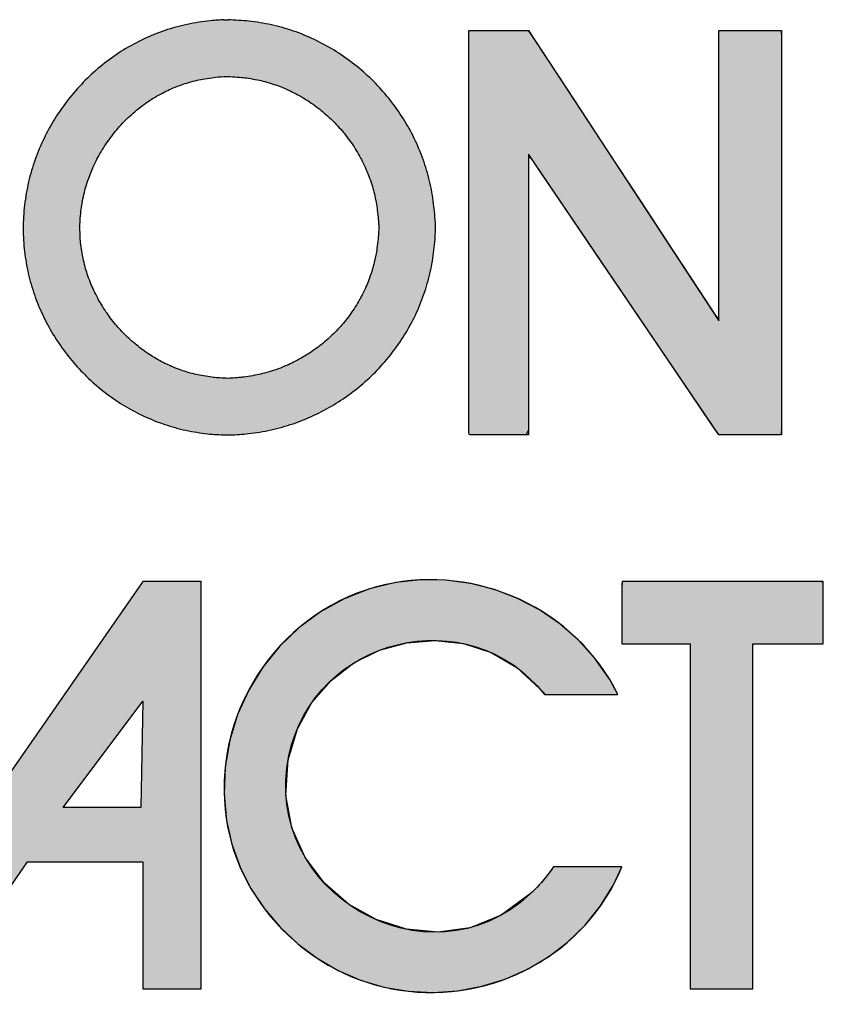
# Model space of a CAD drawing. Header units: inches. Extents: x 0 to 80.9, y 0 to 59.8.
# Tile 5 of 11: x 73.1 to 75.2, y 3.8 to 6.4. Entities that reach past the tile are written whole.
import ezdxf

# ---------------------------------------------------------------- set-up
doc = ezdxf.new("R2010")
doc.units = ezdxf.units.IN
doc.header["$MEASUREMENT"] = 0
doc.layers.add('Default', color=7, linetype='Continuous')

# ---------------------------------------------------------------- blocks, each defined once
blk = doc.blocks.new('block_2')
at = {"layer": 'Default', "linetype": 'Continuous'}
for points in [[(0.24683, 0.05811), (0.23145, 0.04686), (0.215, 0.04023), (0.1981, 0.03788), (0.18134, 0.03942), (0.16533, 0.04452), (0.15068, 0.05279), (0.13798, 0.06387), (0.12784, 0.07742), (0.12087, 0.09305), (0.11767, 0.11041), (0.11884, 0.12913), (0.1237, 0.14549), (0.13141, 0.15943), (0.14153, 0.17108), (0.15359, 0.18031), (0.16711, 0.187), (0.1816, 0.19102), (0.19658, 0.19224), (0.21158, 0.19054), (0.22611, 0.18578), (0.2397, 0.17786), (0.25187, 0.16663), (0.25487, 0.16367), (0.25699, 0.16367), (0.2604, 0.16367), (0.26474, 0.16367), (0.2697, 0.16367), (0.27491, 0.16367), (0.28006, 0.16367), (0.28478, 0.16367), (0.28875, 0.16367), (0.29163, 0.16367), (0.29307, 0.16367), (0.28884, 0.17158), (0.28122, 0.18255), (0.2724, 0.19238), (0.26252, 0.201), (0.25172, 0.20837), (0.24015, 0.21442), (0.22795, 0.21909), (0.21526, 0.22232), (0.20223, 0.22406), (0.189, 0.22424), (0.17572, 0.2228), (0.16193, 0.2195), (0.1484, 0.21424), (0.13587, 0.2073), (0.12445, 0.19884), (0.11426, 0.18903), (0.1054, 0.17802), (0.09799, 0.16599), (0.09213, 0.1531), (0.08795, 0.13951), (0.08555, 0.1254), (0.08504, 0.11092), (0.08631, 0.09702), (0.08907, 0.08441), (0.0934, 0.07235), (0.09917, 0.06095), (0.10626, 0.05031), (0.11454, 0.04056), (0.12388, 0.03179), (0.13415, 0.02413), (0.14525, 0.01768), (0.15702, 0.01255), (0.16937, 0.00885), (0.18226, 0.00665), (0.19546, 0.00598), (0.20851, 0.00687), (0.22126, 0.00926), (0.23358, 0.0131), (0.24533, 0.01832), (0.25638, 0.02486), (0.26659, 0.03267), (0.27583, 0.04167), (0.28396, 0.05181), (0.29085, 0.06302), (0.29522, 0.07245), (0.29404, 0.07245), (0.2915, 0.07245), (0.28789, 0.07245), (0.28355, 0.07245), (0.27879, 0.07245), (0.27392, 0.07245), (0.26926, 0.07245), (0.26513, 0.07245), (0.26184, 0.07245), (0.25972, 0.07245), (0.25895, 0.07229), (0.25798, 0.07089), (0.25698, 0.06951), (0.25596, 0.06815), (0.25491, 0.06681), (0.25383, 0.06549), (0.25272, 0.0642), (0.25159, 0.06293), (0.25044, 0.06169), (0.24926, 0.06047), (0.24806, 0.05928)], [(0.29526, 0.19042), (0.29609, 0.19042), (0.29835, 0.19042), (0.30175, 0.19042), (0.30595, 0.19042), (0.31064, 0.19042), (0.31551, 0.19042), (0.32023, 0.19042), (0.3245, 0.19042), (0.328, 0.19042), (0.33041, 0.19042), (0.33141, 0.19042), (0.33142, 0.1871), (0.33142, 0.17639), (0.33142, 0.15982), (0.33142, 0.139), (0.33142, 0.11552), (0.33142, 0.09097), (0.33142, 0.06696), (0.33142, 0.04507), (0.33142, 0.02691), (0.33142, 0.01407), (0.33142, 0.00815), (0.33188, 0.00793), (0.33369, 0.00793), (0.33659, 0.00793), (0.34029, 0.00793), (0.34451, 0.00793), (0.34895, 0.00793), (0.35332, 0.00793), (0.35735, 0.00793), (0.36073, 0.00793), (0.36317, 0.00793), (0.3644, 0.00793), (0.36449, 0.00983), (0.36449, 0.01902), (0.36449, 0.03442), (0.36449, 0.05444), (0.36449, 0.07746), (0.36449, 0.10191), (0.36449, 0.12618), (0.36449, 0.14868), (0.36449, 0.16781), (0.36449, 0.18197), (0.36449, 0.18956), (0.36476, 0.19042), (0.36647, 0.19042), (0.36949, 0.19042), (0.37349, 0.19042), (0.37813, 0.19042), (0.3831, 0.19042), (0.38808, 0.19042), (0.39272, 0.19042), (0.39672, 0.19042), (0.39973, 0.19042), (0.40145, 0.19042), (0.40172, 0.19057), (0.40172, 0.19195), (0.40172, 0.19451), (0.40172, 0.19798), (0.40172, 0.20205), (0.40172, 0.20645), (0.40172, 0.21088), (0.40172, 0.21505), (0.40172, 0.21867), (0.40172, 0.22146), (0.40172, 0.22313), (0.39941, 0.22347), (0.39247, 0.22347), (0.38554, 0.22347), (0.3786, 0.22347), (0.37167, 0.22347), (0.36474, 0.22347), (0.3578, 0.22347), (0.35087, 0.22347), (0.34394, 0.22347), (0.337, 0.22347), (0.33007, 0.22347), (0.32409, 0.22347), (0.32146, 0.22347), (0.31882, 0.22347), (0.31618, 0.22347), (0.31354, 0.22347), (0.31091, 0.22347), (0.30827, 0.22347), (0.30563, 0.22347), (0.30299, 0.22347), (0.30036, 0.22347), (0.29772, 0.22347), (0.29538, 0.22346), (0.29532, 0.22263), (0.29528, 0.22063), (0.29525, 0.21769), (0.29524, 0.21408), (0.29523, 0.21003), (0.29523, 0.20579), (0.29524, 0.20161), (0.29524, 0.19774), (0.29525, 0.19442), (0.29526, 0.19189)]]:
    blk.add_hatch(color=7, dxfattribs=at).paths.add_polyline_path(points)
h = blk.add_hatch(color=7, dxfattribs=at)
h.paths.add_polyline_path([(0.04198, 0.22347), (0.04001, 0.22064), (-0.10749, 0.00793), (-0.06554, 0.00793), (-0.01885, 0.07507), (0.04198, 0.07507), (0.04198, 0.00793), (0.07292, 0.00793), (0.07292, 0.22347)])
h.paths.add_polyline_path([(0.04093, 0.10388), (0.04198, 0.16001), (0, 0.10388)])
at = {"layer": 'Default', "color": 7, "linetype": 'Continuous'}
for p, q in [((0.04001, 0.22064), (-0.10749, 0.00793)), ((0.04198, 0.22347), (0.04001, 0.22064)), ((0.07292, 0.22347), (0.04198, 0.22347)), ((0.07292, 0.00793), (0.07292, 0.22347)), ((0, 0.10388), (0.04198, 0.16001)), ((0.04198, 0.16001), (0.04093, 0.10388)), ((0.04093, 0.10388), (0, 0.10388)), ((-0.06554, 0.00793), (-0.01885, 0.07507)), ((-0.01885, 0.07507), (0.04198, 0.07507)), ((0.04198, 0.07507), (0.04198, 0.00793)), ((0.04198, 0.00793), (0.07292, 0.00793))]:
    blk.add_line(p, q, dxfattribs=at)
for points in [[(0.24683, 0.05811), (0.23145, 0.04686), (0.215, 0.04023), (0.1981, 0.03788), (0.18134, 0.03942), (0.16533, 0.04452), (0.15068, 0.05279), (0.13798, 0.06387), (0.12784, 0.07742), (0.12087, 0.09305), (0.11767, 0.11041), (0.11884, 0.12913), (0.1237, 0.14549), (0.13141, 0.15943), (0.14153, 0.17108), (0.15359, 0.18031), (0.16711, 0.187), (0.1816, 0.19102), (0.19658, 0.19224), (0.21158, 0.19054), (0.22611, 0.18578), (0.2397, 0.17786), (0.25187, 0.16663), (0.25487, 0.16367), (0.25699, 0.16367), (0.2604, 0.16367), (0.26474, 0.16367), (0.2697, 0.16367), (0.27491, 0.16367), (0.28006, 0.16367), (0.28478, 0.16367), (0.28875, 0.16367), (0.29163, 0.16367), (0.29307, 0.16367), (0.28884, 0.17158), (0.28122, 0.18255), (0.2724, 0.19238), (0.26252, 0.201), (0.25172, 0.20837), (0.24015, 0.21442), (0.22795, 0.21909), (0.21526, 0.22232), (0.20223, 0.22406), (0.189, 0.22424), (0.17572, 0.2228), (0.16193, 0.2195), (0.1484, 0.21424), (0.13587, 0.2073), (0.12445, 0.19884), (0.11426, 0.18903), (0.1054, 0.17802), (0.09799, 0.16599), (0.09213, 0.1531), (0.08795, 0.13951), (0.08555, 0.1254), (0.08504, 0.11092), (0.08631, 0.09702), (0.08907, 0.08441), (0.0934, 0.07235), (0.09917, 0.06095), (0.10626, 0.05031), (0.11454, 0.04056), (0.12388, 0.03179), (0.13415, 0.02413), (0.14525, 0.01768), (0.15702, 0.01255), (0.16937, 0.00885), (0.18226, 0.00665), (0.19546, 0.00598), (0.20851, 0.00687), (0.22126, 0.00926), (0.23358, 0.0131), (0.24533, 0.01832), (0.25638, 0.02486), (0.26659, 0.03267), (0.27583, 0.04167), (0.28396, 0.05181), (0.29085, 0.06302), (0.29522, 0.07245), (0.29404, 0.07245), (0.2915, 0.07245), (0.28789, 0.07245), (0.28355, 0.07245), (0.27879, 0.07245), (0.27392, 0.07245), (0.26926, 0.07245), (0.26513, 0.07245), (0.26184, 0.07245), (0.25972, 0.07245), (0.25895, 0.07229), (0.25798, 0.07089), (0.25698, 0.06951), (0.25596, 0.06815), (0.25491, 0.06681), (0.25383, 0.06549), (0.25272, 0.0642), (0.25159, 0.06293), (0.25044, 0.06169), (0.24926, 0.06047), (0.24806, 0.05928), (0.24683, 0.05811)], [(0.29526, 0.19042), (0.29609, 0.19042), (0.29835, 0.19042), (0.30175, 0.19042), (0.30595, 0.19042), (0.31064, 0.19042), (0.31551, 0.19042), (0.32023, 0.19042), (0.3245, 0.19042), (0.328, 0.19042), (0.33041, 0.19042), (0.33141, 0.19042), (0.33142, 0.1871), (0.33142, 0.17639), (0.33142, 0.15982), (0.33142, 0.139), (0.33142, 0.11552), (0.33142, 0.09097), (0.33142, 0.06696), (0.33142, 0.04507), (0.33142, 0.02691), (0.33142, 0.01407), (0.33142, 0.00815), (0.33188, 0.00793), (0.33369, 0.00793), (0.33659, 0.00793), (0.34029, 0.00793), (0.34451, 0.00793), (0.34895, 0.00793), (0.35332, 0.00793), (0.35735, 0.00793), (0.36073, 0.00793), (0.36317, 0.00793), (0.3644, 0.00793), (0.36449, 0.00983), (0.36449, 0.01902), (0.36449, 0.03442), (0.36449, 0.05444), (0.36449, 0.07746), (0.36449, 0.10191), (0.36449, 0.12618), (0.36449, 0.14868), (0.36449, 0.16781), (0.36449, 0.18197), (0.36449, 0.18956), (0.36476, 0.19042), (0.36647, 0.19042), (0.36949, 0.19042), (0.37349, 0.19042), (0.37813, 0.19042), (0.3831, 0.19042), (0.38808, 0.19042), (0.39272, 0.19042), (0.39672, 0.19042), (0.39973, 0.19042), (0.40145, 0.19042), (0.40172, 0.19057), (0.40172, 0.19195), (0.40172, 0.19451), (0.40172, 0.19798), (0.40172, 0.20205), (0.40172, 0.20645), (0.40172, 0.21088), (0.40172, 0.21505), (0.40172, 0.21867), (0.40172, 0.22146), (0.40172, 0.22313), (0.39941, 0.22347), (0.39247, 0.22347), (0.38554, 0.22347), (0.3786, 0.22347), (0.37167, 0.22347), (0.36474, 0.22347), (0.3578, 0.22347), (0.35087, 0.22347), (0.34394, 0.22347), (0.337, 0.22347), (0.33007, 0.22347), (0.32409, 0.22347), (0.32146, 0.22347), (0.31882, 0.22347), (0.31618, 0.22347), (0.31354, 0.22347), (0.31091, 0.22347), (0.30827, 0.22347), (0.30563, 0.22347), (0.30299, 0.22347), (0.30036, 0.22347), (0.29772, 0.22347), (0.29538, 0.22346), (0.29532, 0.22263), (0.29528, 0.22063), (0.29525, 0.21769), (0.29524, 0.21408), (0.29523, 0.21003), (0.29523, 0.20579), (0.29524, 0.20161), (0.29524, 0.19774), (0.29525, 0.19442), (0.29526, 0.19189), (0.29526, 0.19042)]]:
    blk.add_lwpolyline(points, close=True, dxfattribs=at)
at = {"layer": 'Default', "color": 7, "linetype": 'Continuous', "const_width": 0.00035}
for points in [[(0.04198, 0.22347), (0.04001, 0.22064), (-0.10749, 0.00793), (-0.06554, 0.00793), (-0.01885, 0.07507), (0.04198, 0.07507), (0.04198, 0.00793), (0.07292, 0.00793), (0.07292, 0.22347), (0.04198, 0.22347)], [(0.04093, 0.10388), (0, 0.10388), (0.04198, 0.16001), (0.04093, 0.10388)]]:
    blk.add_lwpolyline(points, close=True, dxfattribs=at)
at = {"layer": 'Default', "color": 7, "linetype": 'Continuous'}
for points, knots in [([(0.29317, 0.16367), (0.27083, 0.20894), (0.21875, 0.23279), (0.16984, 0.22163), (0.11624, 0.20938), (0.07967, 0.1572), (0.08561, 0.10278), (0.08997, 0.05451), (0.13028, 0.01424), (0.17784, 0.00724), (0.22689, -0.00026), (0.27634, 0.02614), (0.29526, 0.07245)], [0, 0, 0, 0, 0.25, 0.25, 0.25, 0.5, 0.5, 0.5, 0.75, 0.75, 0.75, 1, 1, 1, 1]), ([(0.40172, 0.22347), (0.37603, 0.22347), (0.35036, 0.22347), (0.32468, 0.22347), (0.31491, 0.22347), (0.30514, 0.22347), (0.29538, 0.22347), (0.29514, 0.22347), (0.29526, 0.19364), (0.29526, 0.19042)], [0, 0, 0, 0, 0.333333, 0.333333, 0.333333, 0.666667, 0.666667, 0.666667, 1, 1, 1, 1]), ([(0.24683, 0.05811), (0.19257, 0.0074), (0.10403, 0.05945), (0.11926, 0.13128), (0.13251, 0.19393), (0.21412, 0.21437), (0.25433, 0.16367)], [0, 0, 0, 0, 0.5, 0.5, 0.5, 1, 1, 1, 1])]:
    blk.add_open_spline(points, degree=3, knots=knots, dxfattribs=at)
for points in [[(0.40172, 0.19042), (0.40172, 0.19042), (0.40172, 0.22347), (0.40172, 0.22347)], [(0.29526, 0.19042), (0.29526, 0.19042), (0.33142, 0.19042), (0.33142, 0.19042)], [(0.33142, 0.19042), (0.33142, 0.19042), (0.33142, 0.00793), (0.33142, 0.00793)], [(0.36449, 0.00793), (0.36449, 0.00793), (0.36449, 0.19042), (0.36449, 0.19042)], [(0.36449, 0.19042), (0.36449, 0.19042), (0.40172, 0.19042), (0.40172, 0.19042)], [(0.25433, 0.16367), (0.25433, 0.16367), (0.29317, 0.16367), (0.29317, 0.16367)], [(0.25906, 0.07245), (0.25552, 0.06721), (0.25142, 0.06238), (0.24683, 0.05811)], [(0.29526, 0.07245), (0.29526, 0.07245), (0.25906, 0.07245), (0.25906, 0.07245)], [(0.33142, 0.00793), (0.33142, 0.00793), (0.36449, 0.00793), (0.36449, 0.00793)]]:
    blk.add_open_spline(points, degree=3, dxfattribs=at)
blk = doc.blocks.new('Block1')
at = {"layer": 'Default', "linetype": 'Continuous'}
h = blk.add_hatch(color=7, dxfattribs=at)
edge = h.paths.add_edge_path()
edge.add_spline(control_points=[(2.17777, 1.22006), (2.17707, 1.22003), (2.17586, 1.21996), (2.17326, 1.21981), (2.17188, 1.21972), (2.16649, 1.2191), (2.16251, 1.21853), (2.15431, 1.2168), (2.15052, 1.21575), (2.14263, 1.21308), (2.13899, 1.2116), (2.13155, 1.20809), (2.12809, 1.20619), (2.12115, 1.2019), (2.1179, 1.19962), (2.11151, 1.19462), (2.10851, 1.19199), (2.10271, 1.18634), (2.09999, 1.18339), (2.09483, 1.17716), (2.09244, 1.17393), (2.08796, 1.16717), (2.08592, 1.1637), (2.08218, 1.15646), (2.08053, 1.1528), (2.07758, 1.14515), (2.07633, 1.14132), (2.07423, 1.13331), (2.07342, 1.12936), (2.07222, 1.12107), (2.07187, 1.11702), (2.07163, 1.10864), (2.07175, 1.10464), (2.07244, 1.09649), (2.073, 1.09271), (2.07456, 1.08492), (2.07551, 1.08124), (2.07788, 1.07375), (2.07922, 1.07021), (2.08235, 1.06308), (2.08405, 1.05969), (2.08788, 1.05297), (2.08993, 1.04977), (2.0944, 1.04351), (2.09676, 1.04053), (2.10184, 1.03477), (2.10449, 1.03205), (2.11013, 1.02683), (2.11303, 1.02441), (2.11919, 1.01978), (2.12231, 1.01768), (2.12894, 1.01371), (2.13225, 1.01195), (2.13932, 1.00868), (2.14278, 1.00729), (2.15023, 1.00479), (2.15382, 1.00379), (2.16158, 1.00211), (2.16531, 1.00153), (2.17078, 1.00091), (2.17228, 1.0008), (2.17542, 1.00061), (2.17706, 1.00052), (2.18311, 1.00055), (2.18447, 1.00065), (2.18743, 1.00086), (2.18904, 1.00098), (2.19476, 1.00167), (2.19872, 1.00231), (2.20667, 1.00406), (2.21047, 1.00513), (2.21812, 1.00772), (2.22176, 1.00918), (2.22901, 1.01256), (2.23247, 1.0144), (2.23927, 1.0185), (2.24251, 1.02069), (2.24882, 1.02546), (2.2518, 1.02798), (2.25757, 1.03338), (2.26026, 1.03619), (2.26543, 1.04217), (2.26782, 1.04524), (2.27234, 1.05176), (2.27438, 1.05506), (2.27819, 1.06207), (2.27986, 1.06557), (2.28292, 1.07302), (2.2842, 1.07669), (2.28643, 1.08452), (2.2873, 1.08835), (2.28834, 1.09448), (2.28858, 1.09639), (2.28901, 1.10011), (2.2892, 1.10192), (2.28946, 1.10479), (2.2895, 1.10578), (2.28957, 1.1077), (2.2896, 1.10862), (2.28962, 1.11118), (2.2896, 1.11176), (2.28956, 1.11311), (2.28953, 1.11388), (2.28931, 1.11645), (2.28915, 1.1182), (2.28878, 1.12184), (2.28858, 1.12372), (2.28763, 1.12986), (2.28683, 1.13371), (2.28472, 1.14159), (2.2835, 1.14532), (2.28057, 1.15283), (2.27894, 1.1564), (2.27524, 1.1635), (2.27324, 1.16688), (2.26884, 1.17351), (2.26649, 1.17667), (2.26142, 1.18279), (2.25876, 1.18568), (2.25308, 1.19123), (2.25013, 1.19383), (2.2439, 1.19877), (2.2407, 1.20104), (2.23396, 1.2053), (2.23055, 1.20721), (2.22333, 1.21074), (2.21974, 1.21227), (2.21211, 1.21501), (2.20837, 1.21613), (2.20038, 1.21801), (2.19651, 1.2187), (2.18869, 1.21963), (2.18514, 1.21982), (2.18086, 1.22009), (2.18045, 1.22011), (2.18004, 1.22013)], knot_values=[0, 0, 0, 0, 0.006253, 0.006253, 0.012505, 0.012505, 0.030829, 0.030829, 0.048882, 0.048882, 0.066764, 0.066764, 0.084548, 0.084548, 0.102286, 0.102286, 0.120012, 0.120012, 0.137747, 0.137747, 0.15551, 0.15551, 0.173315, 0.173315, 0.191184, 0.191184, 0.20915, 0.20915, 0.227262, 0.227262, 0.245593, 0.245593, 0.263702, 0.263702, 0.281026, 0.281026, 0.298163, 0.298163, 0.315172, 0.315172, 0.332097, 0.332097, 0.348969, 0.348969, 0.365805, 0.365805, 0.382621, 0.382621, 0.39943, 0.39943, 0.41625, 0.41625, 0.433104, 0.433104, 0.450033, 0.450033, 0.467091, 0.467091, 0.484355, 0.484355, 0.491212, 0.491212, 0.49807, 0.49807, 0.505746, 0.505746, 0.513421, 0.513421, 0.531337, 0.531337, 0.549023, 0.549023, 0.566548, 0.566548, 0.583962, 0.583962, 0.601305, 0.601305, 0.618607, 0.618607, 0.635893, 0.635893, 0.65319, 0.65319, 0.67053, 0.67053, 0.687954, 0.687954, 0.705517, 0.705517, 0.72329, 0.72329, 0.732328, 0.732328, 0.741367, 0.741367, 0.744906, 0.744906, 0.748446, 0.748446, 0.750825, 0.750825, 0.753204, 0.753204, 0.762224, 0.762224, 0.771244, 0.771244, 0.789037, 0.789037, 0.806664, 0.806664, 0.824184, 0.824184, 0.841639, 0.841639, 0.859056, 0.859056, 0.876456, 0.876456, 0.893855, 0.893855, 0.91127, 0.91127, 0.928728, 0.928728, 0.946265, 0.946265, 0.963936, 0.963936, 0.981815, 0.981815, 0.998218, 0.998218, 1, 1, 1, 1], degree=3, periodic=0)
edge.add_line((2.18004, 1.22013), (2.17777, 1.22006))
edge = h.paths.add_edge_path()
edge.add_spline(control_points=[(2.17867, 1.19007), (2.17774, 1.19001), (2.17497, 1.18989), (2.17104, 1.18945), (2.16692, 1.18883), (2.16235, 1.18787), (2.15839, 1.18678), (2.15398, 1.18529), (2.15021, 1.18376), (2.14597, 1.18176), (2.14241, 1.17982), (2.13838, 1.17732), (2.13507, 1.17501), (2.1313, 1.17205), (2.12826, 1.16939), (2.12479, 1.16601), (2.12205, 1.16304), (2.11895, 1.15929), (2.11654, 1.15604), (2.11384, 1.15197), (2.11179, 1.14848), (2.10955, 1.14415), (2.10788, 1.14044), (2.10614, 1.13592), (2.10487, 1.13203), (2.10365, 1.12736), (2.10282, 1.12332), (2.10213, 1.11853), (2.10177, 1.11438), (2.10163, 1.10958), (2.10175, 1.10546), (2.10215, 1.10084), (2.10271, 1.09694), (2.1036, 1.09249), (2.10458, 1.08872), (2.10595, 1.08439), (2.10732, 1.08077), (2.10915, 1.07659), (2.11088, 1.07315), (2.11315, 1.06916), (2.11522, 1.06593), (2.11789, 1.06219), (2.12028, 1.05919), (2.12332, 1.05573), (2.12599, 1.05299), (2.12935, 1.04988), (2.13229, 1.04743), (2.13593, 1.0447), (2.1391, 1.04256), (2.14296, 1.04024), (2.14635, 1.03845), (2.15039, 1.03657), (2.15397, 1.03515), (2.15816, 1.03374), (2.1619, 1.0327), (2.16621, 1.03177), (2.17009, 1.03116), (2.17403, 1.03072), (2.17703, 1.03056), (2.18013, 1.03041), (2.18199, 1.03056), (2.18545, 1.03076), (2.18987, 1.03128), (2.1939, 1.03193), (2.19855, 1.03296), (2.20242, 1.03404), (2.2069, 1.03556), (2.2106, 1.03705), (2.21488, 1.03904), (2.21838, 1.0409), (2.22243, 1.04334), (2.2257, 1.04555), (2.22946, 1.0484), (2.23247, 1.05094), (2.23591, 1.05416), (2.23864, 1.057), (2.24171, 1.06055), (2.24412, 1.06366), (2.24678, 1.0675), (2.24886, 1.07086), (2.25108, 1.07494), (2.25279, 1.07852), (2.25455, 1.08281), (2.25586, 1.08659), (2.25714, 1.09106), (2.25803, 1.09501), (2.25879, 1.09966), (2.25923, 1.10375), (2.25955, 1.10706), (2.25959, 1.1086), (2.25963, 1.11021), (2.25962, 1.1109), (2.25959, 1.11195), (2.25933, 1.11493), (2.25895, 1.11902), (2.25826, 1.12368), (2.25743, 1.12764), (2.25622, 1.13218), (2.25497, 1.13599), (2.25326, 1.14038), (2.25161, 1.14401), (2.24942, 1.14821), (2.2474, 1.15163), (2.24476, 1.15559), (2.24239, 1.15877), (2.23935, 1.16245), (2.23666, 1.16537), (2.23325, 1.16871), (2.23028, 1.17132), (2.22655, 1.17427), (2.22332, 1.17657), (2.21933, 1.17909), (2.21586, 1.18103), (2.21165, 1.18309), (2.20798, 1.18465), (2.2036, 1.18623), (2.19974, 1.18738), (2.19521, 1.18845), (2.19121, 1.18916), (2.18677, 1.18967), (2.18321, 1.1899), (2.17961, 1.19013), (2.17909, 1.19014), (2.17877, 1.19009), (2.17867, 1.19007)], knot_values=[0, 0, 0, 0, 0.012505, 0.012505, 0.030829, 0.030829, 0.048882, 0.048882, 0.066764, 0.066764, 0.084548, 0.084548, 0.102286, 0.102286, 0.120012, 0.120012, 0.137747, 0.137747, 0.15551, 0.15551, 0.173315, 0.173315, 0.191184, 0.191184, 0.20915, 0.20915, 0.227262, 0.227262, 0.245593, 0.245593, 0.263702, 0.263702, 0.281026, 0.281026, 0.298163, 0.298163, 0.315172, 0.315172, 0.332097, 0.332097, 0.348969, 0.348969, 0.365805, 0.365805, 0.382621, 0.382621, 0.39943, 0.39943, 0.41625, 0.41625, 0.433104, 0.433104, 0.450033, 0.450033, 0.467091, 0.467091, 0.484355, 0.484355, 0.49807, 0.49807, 0.49807, 0.513421, 0.513421, 0.531337, 0.531337, 0.549023, 0.549023, 0.566548, 0.566548, 0.583962, 0.583962, 0.601305, 0.601305, 0.618607, 0.618607, 0.635893, 0.635893, 0.65319, 0.65319, 0.67053, 0.67053, 0.687954, 0.687954, 0.705517, 0.705517, 0.72329, 0.72329, 0.741367, 0.741367, 0.748446, 0.748446, 0.748446, 0.753204, 0.753204, 0.771244, 0.771244, 0.789037, 0.789037, 0.806664, 0.806664, 0.824184, 0.824184, 0.841639, 0.841639, 0.859056, 0.859056, 0.876456, 0.876456, 0.893855, 0.893855, 0.91127, 0.91127, 0.928728, 0.928728, 0.946265, 0.946265, 0.963936, 0.963936, 0.981815, 0.981815, 0.998218, 0.998218, 0.998218, 1, 1, 1, 1], degree=3, periodic=0)
blk.add_hatch(color=7, dxfattribs=at).paths.add_polyline_path([(2.3073, 1.21448), (2.3073, 1.19871), (2.3073, 1.18293), (2.3073, 1.16716), (2.3073, 1.15138), (2.3073, 1.13561), (2.3073, 1.11983), (2.3073, 1.10406), (2.3073, 1.08828), (2.3073, 1.07727), (2.3073, 1.06864), (2.3073, 1.06001), (2.3073, 1.05138), (2.3073, 1.04275), (2.3073, 1.03412), (2.3073, 1.0255), (2.3073, 1.01687), (2.3073, 1.01096), (2.30727, 1.01006), (2.30723, 1.00867), (2.3072, 1.00697), (2.30718, 1.00516), (2.3072, 1.00342), (2.30727, 1.00194), (2.30742, 1.00092), (2.30765, 1.00054), (2.31138, 1.00054), (2.31512, 1.00054), (2.31885, 1.00054), (2.32258, 1.00054), (2.32631, 1.00054), (2.33004, 1.00054), (2.33378, 1.00054), (2.33752, 1.00054), (2.33877, 1.00323), (2.33877, 1.01597), (2.33877, 1.0364), (2.33877, 1.06144), (2.33877, 1.08803), (2.33877, 1.11307), (2.33877, 1.1335), (2.33877, 1.14624), (2.33924, 1.14824), (2.34567, 1.13875), (2.35802, 1.12054), (2.37419, 1.0967), (2.3921, 1.07028), (2.40967, 1.04439), (2.4248, 1.02208), (2.43541, 1.00643), (2.43941, 1.00054), (2.44072, 1.00054), (2.44421, 1.00054), (2.44918, 1.00054), (2.45496, 1.00054), (2.46085, 1.00054), (2.46617, 1.00054), (2.47023, 1.00054), (2.47235, 1.00054), (2.4725, 1.00442), (2.4725, 1.02279), (2.4725, 1.05224), (2.4725, 1.08835), (2.4725, 1.12667), (2.4725, 1.16278), (2.4725, 1.19223), (2.4725, 1.2106), (2.47235, 1.21448), (2.47023, 1.21448), (2.46617, 1.21448), (2.46085, 1.21448), (2.45496, 1.21448), (2.44918, 1.21448), (2.44421, 1.21448), (2.44072, 1.21448), (2.43941, 1.21448), (2.43941, 1.20838), (2.43941, 1.19218), (2.43941, 1.16909), (2.43941, 1.14227), (2.43941, 1.11493), (2.43941, 1.09024), (2.43941, 1.07139), (2.43941, 1.06156), (2.43758, 1.06364), (2.42894, 1.07682), (2.41508, 1.09797), (2.3981, 1.1239), (2.38007, 1.15143), (2.36309, 1.17736), (2.34923, 1.19851), (2.34059, 1.21169), (2.33862, 1.21448), (2.33661, 1.21448), (2.33275, 1.21448), (2.32769, 1.21448), (2.32209, 1.21448), (2.3166, 1.21448), (2.31187, 1.21448), (2.30855, 1.21448)])
at = {"layer": 'Default', "color": 7, "linetype": 'Continuous'}
blk.add_line((2.17777, 1.22006), (2.18004, 1.22013), dxfattribs=at)
blk.add_lwpolyline([(2.3073, 1.21448), (2.30855, 1.21448), (2.31187, 1.21448), (2.3166, 1.21448), (2.32209, 1.21448), (2.32769, 1.21448), (2.33275, 1.21448), (2.33661, 1.21448), (2.33862, 1.21448), (2.34059, 1.21169), (2.34923, 1.19851), (2.36309, 1.17736), (2.38007, 1.15143), (2.3981, 1.1239), (2.41508, 1.09797), (2.42894, 1.07682), (2.43758, 1.06364), (2.43941, 1.06156), (2.43941, 1.07139), (2.43941, 1.09024), (2.43941, 1.11493), (2.43941, 1.14227), (2.43941, 1.16909), (2.43941, 1.19218), (2.43941, 1.20838), (2.43941, 1.21448), (2.44072, 1.21448), (2.44421, 1.21448), (2.44918, 1.21448), (2.45496, 1.21448), (2.46085, 1.21448), (2.46617, 1.21448), (2.47023, 1.21448), (2.47235, 1.21448), (2.4725, 1.2106), (2.4725, 1.19223), (2.4725, 1.16278), (2.4725, 1.12667), (2.4725, 1.08835), (2.4725, 1.05224), (2.4725, 1.02279), (2.4725, 1.00442), (2.47235, 1.00054), (2.47023, 1.00054), (2.46617, 1.00054), (2.46085, 1.00054), (2.45496, 1.00054), (2.44918, 1.00054), (2.44421, 1.00054), (2.44072, 1.00054), (2.43941, 1.00054), (2.43541, 1.00643), (2.4248, 1.02208), (2.40967, 1.04439), (2.3921, 1.07028), (2.37419, 1.0967), (2.35802, 1.12054), (2.34567, 1.13875), (2.33924, 1.14824), (2.33877, 1.14624), (2.33877, 1.1335), (2.33877, 1.11307), (2.33877, 1.08803), (2.33877, 1.06144), (2.33877, 1.0364), (2.33877, 1.01597), (2.33877, 1.00323), (2.33752, 1.00054), (2.33378, 1.00054), (2.33004, 1.00054), (2.32631, 1.00054), (2.32258, 1.00054), (2.31885, 1.00054), (2.31512, 1.00054), (2.31138, 1.00054), (2.30765, 1.00054), (2.30742, 1.00092), (2.30727, 1.00194), (2.3072, 1.00342), (2.30718, 1.00516), (2.3072, 1.00697), (2.30723, 1.00867), (2.30727, 1.01006), (2.3073, 1.01096), (2.3073, 1.01687), (2.3073, 1.0255), (2.3073, 1.03412), (2.3073, 1.04275), (2.3073, 1.05138), (2.3073, 1.06001), (2.3073, 1.06864), (2.3073, 1.07727), (2.3073, 1.08828), (2.3073, 1.10406), (2.3073, 1.11983), (2.3073, 1.13561), (2.3073, 1.15138), (2.3073, 1.16716), (2.3073, 1.18293), (2.3073, 1.19871), (2.3073, 1.21448)], close=True, dxfattribs=at)
for points, knots in [([(2.17777, 1.22006), (2.17707, 1.22003), (2.17586, 1.21996), (2.17326, 1.21981), (2.17188, 1.21972), (2.16649, 1.2191), (2.16251, 1.21853), (2.15431, 1.2168), (2.15052, 1.21575), (2.14263, 1.21308), (2.13899, 1.2116), (2.13155, 1.20809), (2.12809, 1.20619), (2.12115, 1.2019), (2.1179, 1.19962), (2.11151, 1.19462), (2.10851, 1.19199), (2.10271, 1.18634), (2.09999, 1.18339), (2.09483, 1.17716), (2.09244, 1.17393), (2.08796, 1.16717), (2.08592, 1.1637), (2.08218, 1.15646), (2.08053, 1.1528), (2.07758, 1.14515), (2.07633, 1.14132), (2.07423, 1.13331), (2.07342, 1.12936), (2.07222, 1.12107), (2.07187, 1.11702), (2.07163, 1.10864), (2.07175, 1.10464), (2.07244, 1.09649), (2.073, 1.09271), (2.07456, 1.08492), (2.07551, 1.08124), (2.07788, 1.07375), (2.07922, 1.07021), (2.08235, 1.06308), (2.08405, 1.05969), (2.08788, 1.05297), (2.08993, 1.04977), (2.0944, 1.04351), (2.09676, 1.04053), (2.10184, 1.03477), (2.10449, 1.03205), (2.11013, 1.02683), (2.11303, 1.02441), (2.11919, 1.01978), (2.12231, 1.01768), (2.12894, 1.01371), (2.13225, 1.01195), (2.13932, 1.00868), (2.14278, 1.00729), (2.15023, 1.00479), (2.15382, 1.00379), (2.16158, 1.00211), (2.16531, 1.00153), (2.17078, 1.00091), (2.17228, 1.0008), (2.17542, 1.00061), (2.17706, 1.00052), (2.18311, 1.00055), (2.18447, 1.00065), (2.18743, 1.00086), (2.18904, 1.00098), (2.19476, 1.00167), (2.19872, 1.00231), (2.20667, 1.00406), (2.21047, 1.00513), (2.21812, 1.00772), (2.22176, 1.00918), (2.22901, 1.01256), (2.23247, 1.0144), (2.23927, 1.0185), (2.24251, 1.02069), (2.24882, 1.02546), (2.2518, 1.02798), (2.25757, 1.03338), (2.26026, 1.03619), (2.26543, 1.04217), (2.26782, 1.04524), (2.27234, 1.05176), (2.27438, 1.05506), (2.27819, 1.06207), (2.27986, 1.06557), (2.28292, 1.07302), (2.2842, 1.07669), (2.28643, 1.08452), (2.2873, 1.08835), (2.28834, 1.09448), (2.28858, 1.09639), (2.28901, 1.10011), (2.2892, 1.10192), (2.28946, 1.10479), (2.2895, 1.10578), (2.28957, 1.1077), (2.2896, 1.10862), (2.28962, 1.11118), (2.2896, 1.11176), (2.28956, 1.11311), (2.28953, 1.11388), (2.28931, 1.11645), (2.28915, 1.1182), (2.28878, 1.12184), (2.28858, 1.12372), (2.28763, 1.12986), (2.28683, 1.13371), (2.28472, 1.14159), (2.2835, 1.14532), (2.28057, 1.15283), (2.27894, 1.1564), (2.27524, 1.1635), (2.27324, 1.16688), (2.26884, 1.17351), (2.26649, 1.17667), (2.26142, 1.18279), (2.25876, 1.18568), (2.25308, 1.19123), (2.25013, 1.19383), (2.2439, 1.19877), (2.2407, 1.20104), (2.23396, 1.2053), (2.23055, 1.20721), (2.22333, 1.21074), (2.21974, 1.21227), (2.21211, 1.21501), (2.20837, 1.21613), (2.20038, 1.21801), (2.19651, 1.2187), (2.18869, 1.21963), (2.18514, 1.21982), (2.18086, 1.22009), (2.18045, 1.22011), (2.18004, 1.22013)], [0, 0, 0, 0, 0.006253, 0.006253, 0.012505, 0.012505, 0.030829, 0.030829, 0.048882, 0.048882, 0.066764, 0.066764, 0.084548, 0.084548, 0.102286, 0.102286, 0.120012, 0.120012, 0.137747, 0.137747, 0.15551, 0.15551, 0.173315, 0.173315, 0.191184, 0.191184, 0.20915, 0.20915, 0.227262, 0.227262, 0.245593, 0.245593, 0.263702, 0.263702, 0.281026, 0.281026, 0.298163, 0.298163, 0.315172, 0.315172, 0.332097, 0.332097, 0.348969, 0.348969, 0.365805, 0.365805, 0.382621, 0.382621, 0.39943, 0.39943, 0.41625, 0.41625, 0.433104, 0.433104, 0.450033, 0.450033, 0.467091, 0.467091, 0.484355, 0.484355, 0.491212, 0.491212, 0.49807, 0.49807, 0.505746, 0.505746, 0.513421, 0.513421, 0.531337, 0.531337, 0.549023, 0.549023, 0.566548, 0.566548, 0.583962, 0.583962, 0.601305, 0.601305, 0.618607, 0.618607, 0.635893, 0.635893, 0.65319, 0.65319, 0.67053, 0.67053, 0.687954, 0.687954, 0.705517, 0.705517, 0.72329, 0.72329, 0.732328, 0.732328, 0.741367, 0.741367, 0.744906, 0.744906, 0.748446, 0.748446, 0.750825, 0.750825, 0.753204, 0.753204, 0.762224, 0.762224, 0.771244, 0.771244, 0.789037, 0.789037, 0.806664, 0.806664, 0.824184, 0.824184, 0.841639, 0.841639, 0.859056, 0.859056, 0.876456, 0.876456, 0.893855, 0.893855, 0.91127, 0.91127, 0.928728, 0.928728, 0.946265, 0.946265, 0.963936, 0.963936, 0.981815, 0.981815, 0.998218, 0.998218, 1, 1, 1, 1]), ([(2.33877, 1.00054), (2.32836, 1.00054), (2.31803, 1.00054), (2.30765, 1.00054), (2.30686, 1.00054), (2.3073, 1.01015), (2.3073, 1.01112), (2.3073, 1.03508), (2.3073, 1.05905), (2.3073, 1.08302), (2.3073, 1.12684), (2.3073, 1.17066), (2.3073, 1.21448)], [0, 0, 0, 0, 0.25, 0.25, 0.25, 0.5, 0.5, 0.5, 0.75, 0.75, 0.75, 1, 1, 1, 1]), ([(2.17867, 1.19007), (2.17774, 1.19001), (2.17497, 1.18989), (2.17104, 1.18945), (2.16692, 1.18883), (2.16235, 1.18787), (2.15839, 1.18678), (2.15398, 1.18529), (2.15021, 1.18376), (2.14597, 1.18176), (2.14241, 1.17982), (2.13838, 1.17732), (2.13507, 1.17501), (2.1313, 1.17205), (2.12826, 1.16939), (2.12479, 1.16601), (2.12205, 1.16304), (2.11895, 1.15929), (2.11654, 1.15604), (2.11384, 1.15197), (2.11179, 1.14848), (2.10955, 1.14415), (2.10788, 1.14044), (2.10614, 1.13592), (2.10487, 1.13203), (2.10365, 1.12736), (2.10282, 1.12332), (2.10213, 1.11853), (2.10177, 1.11438), (2.10163, 1.10958), (2.10175, 1.10546), (2.10215, 1.10084), (2.10271, 1.09694), (2.1036, 1.09249), (2.10458, 1.08872), (2.10595, 1.08439), (2.10732, 1.08077), (2.10915, 1.07659), (2.11088, 1.07315), (2.11315, 1.06916), (2.11522, 1.06593), (2.11789, 1.06219), (2.12028, 1.05919), (2.12332, 1.05573), (2.12599, 1.05299), (2.12935, 1.04988), (2.13229, 1.04743), (2.13593, 1.0447), (2.1391, 1.04256), (2.14296, 1.04024), (2.14635, 1.03845), (2.15039, 1.03657), (2.15397, 1.03515), (2.15816, 1.03374), (2.1619, 1.0327), (2.16621, 1.03177), (2.17009, 1.03116), (2.17403, 1.03072), (2.17703, 1.03056), (2.18013, 1.03041), (2.18199, 1.03056), (2.18545, 1.03076), (2.18987, 1.03128), (2.1939, 1.03193), (2.19855, 1.03296), (2.20242, 1.03404), (2.2069, 1.03556), (2.2106, 1.03705), (2.21488, 1.03904), (2.21838, 1.0409), (2.22243, 1.04334), (2.2257, 1.04555), (2.22946, 1.0484), (2.23247, 1.05094), (2.23591, 1.05416), (2.23864, 1.057), (2.24171, 1.06055), (2.24412, 1.06366), (2.24678, 1.0675), (2.24886, 1.07086), (2.25108, 1.07494), (2.25279, 1.07852), (2.25455, 1.08281), (2.25586, 1.08659), (2.25714, 1.09106), (2.25803, 1.09501), (2.25879, 1.09966), (2.25923, 1.10375), (2.25955, 1.10706), (2.25959, 1.1086), (2.25963, 1.11021), (2.25962, 1.1109), (2.25959, 1.11195), (2.25933, 1.11493), (2.25895, 1.11902), (2.25826, 1.12368), (2.25743, 1.12764), (2.25622, 1.13218), (2.25497, 1.13599), (2.25326, 1.14038), (2.25161, 1.14401), (2.24942, 1.14821), (2.2474, 1.15163), (2.24476, 1.15559), (2.24239, 1.15877), (2.23935, 1.16245), (2.23666, 1.16537), (2.23325, 1.16871), (2.23028, 1.17132), (2.22655, 1.17427), (2.22332, 1.17657), (2.21933, 1.17909), (2.21586, 1.18103), (2.21165, 1.18309), (2.20798, 1.18465), (2.2036, 1.18623), (2.19974, 1.18738), (2.19521, 1.18845), (2.19121, 1.18916), (2.18677, 1.18967), (2.18321, 1.1899), (2.17961, 1.19013), (2.17909, 1.19014), (2.17877, 1.19009), (2.17867, 1.19007)], [0, 0, 0, 0, 0.012505, 0.012505, 0.030829, 0.030829, 0.048882, 0.048882, 0.066764, 0.066764, 0.084548, 0.084548, 0.102286, 0.102286, 0.120012, 0.120012, 0.137747, 0.137747, 0.15551, 0.15551, 0.173315, 0.173315, 0.191184, 0.191184, 0.20915, 0.20915, 0.227262, 0.227262, 0.245593, 0.245593, 0.263702, 0.263702, 0.281026, 0.281026, 0.298163, 0.298163, 0.315172, 0.315172, 0.332097, 0.332097, 0.348969, 0.348969, 0.365805, 0.365805, 0.382621, 0.382621, 0.39943, 0.39943, 0.41625, 0.41625, 0.433104, 0.433104, 0.450033, 0.450033, 0.467091, 0.467091, 0.484355, 0.484355, 0.49807, 0.49807, 0.49807, 0.513421, 0.513421, 0.531337, 0.531337, 0.549023, 0.549023, 0.566548, 0.566548, 0.583962, 0.583962, 0.601305, 0.601305, 0.618607, 0.618607, 0.635893, 0.635893, 0.65319, 0.65319, 0.67053, 0.67053, 0.687954, 0.687954, 0.705517, 0.705517, 0.72329, 0.72329, 0.741367, 0.741367, 0.748446, 0.748446, 0.748446, 0.753204, 0.753204, 0.771244, 0.771244, 0.789037, 0.789037, 0.806664, 0.806664, 0.824184, 0.824184, 0.841639, 0.841639, 0.859056, 0.859056, 0.876456, 0.876456, 0.893855, 0.893855, 0.91127, 0.91127, 0.928728, 0.928728, 0.946265, 0.946265, 0.963936, 0.963936, 0.981815, 0.981815, 0.998218, 0.998218, 0.998218, 1, 1, 1, 1])]:
    blk.add_open_spline(points, degree=3, knots=knots, dxfattribs=at)
for points in [[(2.3073, 1.21448), (2.3073, 1.21448), (2.33877, 1.21448), (2.33877, 1.21448)], [(2.33877, 1.21448), (2.33877, 1.21448), (2.43941, 1.06085), (2.43941, 1.06085)], [(2.43941, 1.06085), (2.43941, 1.06085), (2.43941, 1.21448), (2.43941, 1.21448)], [(2.43941, 1.21448), (2.43941, 1.21448), (2.4725, 1.21448), (2.4725, 1.21448)], [(2.4725, 1.21448), (2.4725, 1.21448), (2.4725, 1.00054), (2.4725, 1.00054)], [(2.43941, 1.00054), (2.43941, 1.00054), (2.33877, 1.14893), (2.33877, 1.14893)], [(2.33877, 1.14893), (2.33877, 1.14893), (2.33877, 1.00054), (2.33877, 1.00054)], [(2.4725, 1.00054), (2.4725, 1.00054), (2.43941, 1.00054), (2.43941, 1.00054)]]:
    blk.add_open_spline(points, degree=3, dxfattribs=at)
at = {"layer": 'Default', "color": 7}
blk.add_blockref('block_2', (2.0929, 0.69957), dxfattribs=at)
blk = doc.blocks.new('Block13')
at = {"layer": 'Default', "color": 7}
blk.add_blockref('Block1', (0.03706, 0.08409), dxfattribs=at)
blk = doc.blocks.new('Block11')
at = {"layer": 'Default', "color": 7}
blk.add_blockref('Block13', (0, 0), dxfattribs=at)
blk = doc.blocks.new('Block10')
at = {"layer": 'Default', "color": 7}
blk.add_blockref('Block11', (0, 0), dxfattribs=at)
blk = doc.blocks.new('Block2')
at = {"layer": 'Default', "color": 7, "xscale": 15, "yscale": 15, "zscale": 15}
blk.add_blockref('Block10', (-52.744, 0), dxfattribs=at)
blk = doc.blocks.new('Block222')
at = {"layer": 'Default', "color": 7}
blk.add_blockref('Block2', (106.5784, -49.5033), dxfattribs=at)

msp = doc.modelspace()

# ---------------------------------------------------------------- block references
at = {"layer": 'Default', "color": 7, "xscale": 0.325, "yscale": 0.325, "zscale": 0.325}
msp.add_blockref('Block222', (45.3678, 16.0888), dxfattribs=at)

doc.saveas('drawing.dxf')
